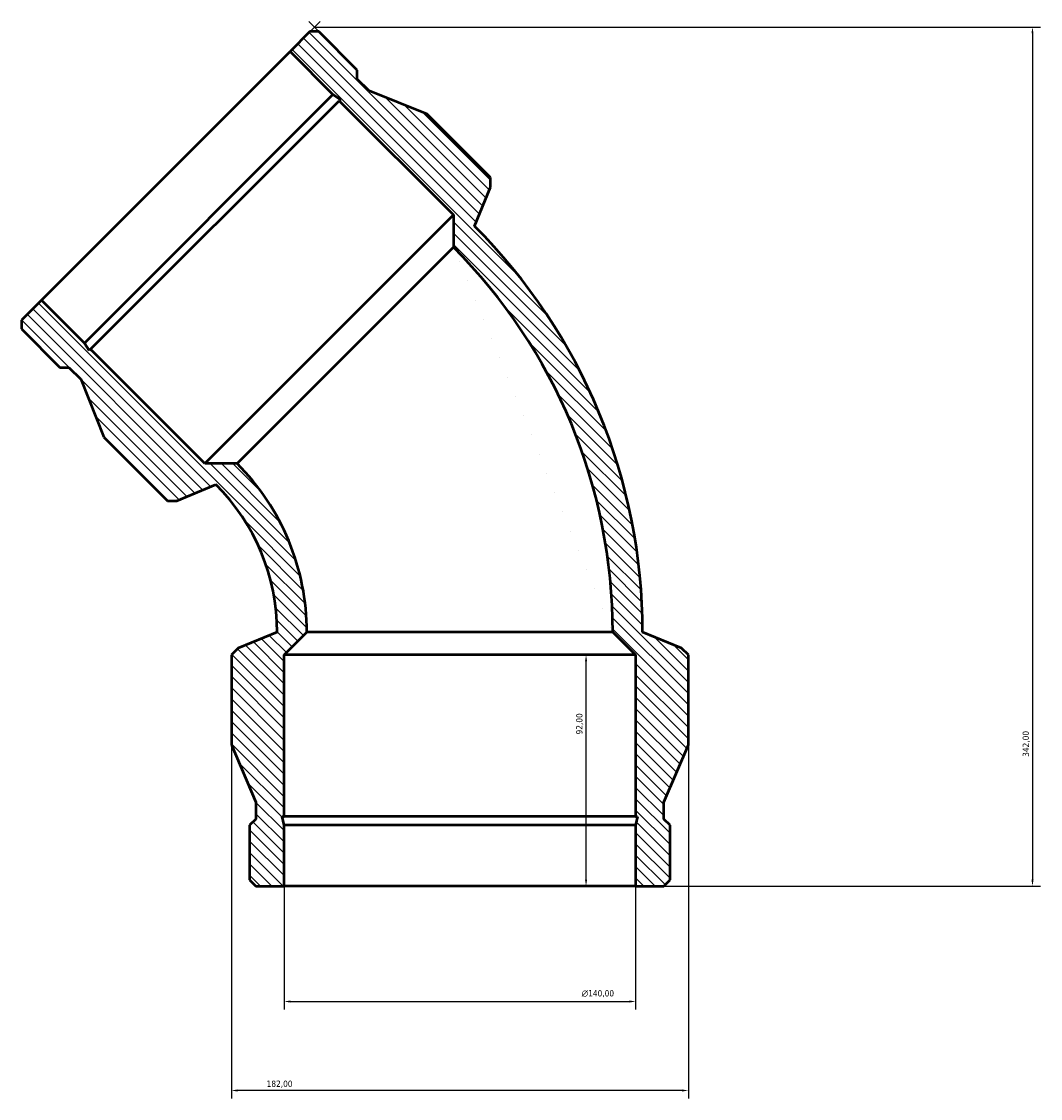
# Model space of a CAD drawing. Header units: millimetres. Extents: x -429 to 1480, y -252 to 1261.
# Tile 2 of 6: x -429 to -23, y 775 to 1204. Entities that reach past the tile are written whole.
import ezdxf

# ---------------------------------------------------------------- set-up
doc = ezdxf.new("R2010")
doc.units = ezdxf.units.MM
for name, color, linetype, lineweight in [('Dimension (ISO)', 7, 'Continuous', 25), ('Hatch (ISO)', 7, 'Continuous', 18), ('Visible (ISO)', 7, 'Continuous', 50)]:
    doc.layers.add(name, color=color, linetype=linetype, lineweight=lineweight)
doc.styles.add('Note Text (ISO)', font='tahoma.ttf')
doc.dimstyles.new('Default (ISO)', dxfattribs={"dimtxt": 2.5, "dimasz": 2.5, "dimexe": 3.175, "dimexo": 0, "dimgap": 0.762, "dimtad": 1, "dimrnd": 1e-08, "dimzin": 0, "dimtxsty": 'Note Text (ISO)', "dimcen": 0.09, "dimdle": 10, "dimclrd": 256, "dimclre": 256, "dimclrt": 232, "dimazin": 0, "dimtfac": 1.40208, "dimtmove": 0, "dimatfit": 3, "dimfxl": 1, "dimtolj": 1, "dimtzin": 0, "dimlwd": -1, "dimlwe": -1, "dimarcsym": 0})

# ---------------------------------------------------------------- blocks, each defined once
blk = doc.blocks.new('*D7')
at = {"layer": 'Defpoints', "color": 0, "transparency": 16777216}
for p in [(-312.55, 1201.3), (-184.61, 859.3), (-26.55, 859.3)]:
    blk.add_point(p, dxfattribs=at)
at = {"layer": 'Dimension (ISO)', "transparency": 16777216}
for p, q in [((-312.55, 1201.3), (-23.37, 1201.3)), ((-26.55, 1198.8), (-26.55, 861.8)), ((-184.61, 859.3), (-23.37, 859.3))]:
    blk.add_line(p, q, dxfattribs=at)
for points in [[(-26.96, 1198.8), (-26.13, 1198.8), (-26.55, 1201.3)], [(-26.96, 861.8), (-26.13, 861.8), (-26.55, 859.3)]]:
    blk.add_solid(points, dxfattribs=at)
at = {"layer": 'Dimension (ISO)', "color": 232, "true_color": 0xca0064, "transparency": 16777216, "insert": (-30.48, 910.74), "char_height": 2.5, "attachment_point": 1, "rotation": 90, "style": 'Note Text (ISO)'}
blk.add_mtext('\\A1;342,00', dxfattribs=at)
blk = doc.blocks.new('*D8')
at = {"layer": 'Defpoints', "color": 0, "transparency": 16777216}
for p in [(-324.61, 859.3), (-184.61, 859.3), (-184.61, 813.3)]:
    blk.add_point(p, dxfattribs=at)
at = {"layer": 'Dimension (ISO)', "transparency": 16777216}
for p, q in [((-324.61, 859.3), (-324.61, 810.13)), ((-184.61, 859.3), (-184.61, 810.13)), ((-322.11, 813.3), (-187.11, 813.3))]:
    blk.add_line(p, q, dxfattribs=at)
for points in [[(-322.11, 813.72), (-322.11, 812.88), (-324.61, 813.3)], [(-187.11, 813.72), (-187.11, 812.88), (-184.61, 813.3)]]:
    blk.add_solid(points, dxfattribs=at)
at = {"layer": 'Dimension (ISO)', "color": 232, "true_color": 0xca0064, "transparency": 16777216, "insert": (-206.1, 817.83), "char_height": 2.5, "attachment_point": 1, "style": 'Note Text (ISO)'}
blk.add_mtext('\\A1;\\fAIGDT|b0|i0;\\H2.5000;\\ln\\fTahoma|b0|i0;\\H2.5000;140,00', dxfattribs=at)
blk = doc.blocks.new('*D9')
at = {"layer": 'Defpoints', "color": 0, "transparency": 16777216}
for p in [(-254.61, 951.3), (-204.35, 951.3), (-254.61, 859.3)]:
    blk.add_point(p, dxfattribs=at)
at = {"layer": 'Dimension (ISO)', "transparency": 16777216}
blk.add_line((-204.35, 861.8), (-204.35, 948.8), dxfattribs=at)
for points in [[(-204.77, 948.8), (-203.94, 948.8), (-204.35, 951.3)], [(-204.77, 861.8), (-203.94, 861.8), (-204.35, 859.3)]]:
    blk.add_solid(points, dxfattribs=at)
at = {"layer": 'Dimension (ISO)', "color": 232, "true_color": 0xca0064, "transparency": 16777216, "insert": (-208.29, 919.65), "char_height": 2.5, "attachment_point": 1, "rotation": 90, "style": 'Note Text (ISO)'}
blk.add_mtext('\\A1;92,00', dxfattribs=at)
blk = doc.blocks.new('*D10')
at = {"layer": 'Defpoints', "color": 0, "transparency": 16777216}
for p in [(-345.61, 915.52), (-163.61, 915.52), (-345.61, 777.87)]:
    blk.add_point(p, dxfattribs=at)
at = {"layer": 'Dimension (ISO)', "transparency": 16777216}
for p, q in [((-345.61, 915.52), (-345.61, 774.7)), ((-163.61, 915.52), (-163.61, 774.7)), ((-166.11, 777.87), (-343.11, 777.87))]:
    blk.add_line(p, q, dxfattribs=at)
for points in [[(-343.11, 778.29), (-343.11, 777.45), (-345.61, 777.87)], [(-166.11, 778.29), (-166.11, 777.45), (-163.61, 777.87)]]:
    blk.add_solid(points, dxfattribs=at)
at = {"layer": 'Dimension (ISO)', "color": 232, "true_color": 0xca0064, "transparency": 16777216, "insert": (-331.56, 781.81), "char_height": 2.5, "attachment_point": 1, "style": 'Note Text (ISO)'}
blk.add_mtext('\\A1;182,00', dxfattribs=at)

msp = doc.modelspace()

# ---------------------------------------------------------------- hatches: boundary and pattern name
at = {"layer": 'Hatch (ISO)'}
h = msp.add_hatch(dxfattribs=at)
h.set_pattern_fill('ANSI31', color=256, scale=25.4, angle=90, style=0)
h.set_pattern_definition([(135, (0, 0), (-2.245064, -2.245064), [])])
edge = h.paths.add_edge_path()
edge.add_line((-335.815, 859.302), (-324.607, 859.302))
edge.add_line((-324.607, 859.302), (-324.607, 883.47))
edge.add_line((-324.607, 883.47), (-325.356, 886.996))
edge.add_line((-325.356, 886.996), (-324.607, 886.996))
edge.add_line((-324.607, 886.996), (-324.607, 951.302))
edge.add_line((-324.607, 951.302), (-315.507, 960.402))
edge.add_ellipse((-410.471, 960.402), major_axis=(94.964, 0), ratio=1, start_angle=0, end_angle=45)
edge.add_line((-343.321, 1027.551), (-356.19, 1027.551))
edge.add_line((-356.19, 1027.551), (-401.661, 1073.022))
edge.add_line((-401.661, 1073.022), (-402.191, 1072.492))
edge.add_line((-402.191, 1072.492), (-404.155, 1075.515))
edge.add_line((-404.155, 1075.515), (-421.244, 1092.605))
edge.add_line((-421.244, 1092.605), (-429.17, 1084.68))
edge.add_line((-429.17, 1084.68), (-429.17, 1081.128))
edge.add_line((-429.17, 1081.128), (-413.856, 1065.814))
edge.add_line((-413.856, 1065.814), (-410.304, 1065.814))
edge.add_line((-410.304, 1065.814), (-405.588, 1061.098))
edge.add_line((-405.588, 1061.098), (-396.339, 1038.002))
edge.add_line((-396.339, 1038.002), (-371.04, 1012.702))
edge.add_line((-371.04, 1012.702), (-367.27, 1012.702))
edge.add_line((-367.27, 1012.702), (-351.736, 1019.137))
edge.add_ellipse((-410.471, 960.402), major_axis=(58.735, 58.735), ratio=1, start_angle=315, end_angle=360, ccw=False)
edge.add_line((-327.407, 960.402), (-342.941, 953.967))
edge.add_line((-342.941, 953.967), (-345.607, 951.302))
edge.add_line((-345.607, 951.302), (-345.607, 915.523))
edge.add_line((-345.607, 915.523), (-335.815, 892.652))
edge.add_line((-335.815, 892.652), (-335.815, 885.982))
edge.add_line((-335.815, 885.982), (-338.327, 883.47))
edge.add_line((-338.327, 883.47), (-338.327, 861.813))
edge.add_line((-338.327, 861.813), (-335.815, 859.302))
edge = h.paths.add_edge_path()
edge.add_line((-184.607, 859.302), (-173.398, 859.302))
edge.add_line((-173.398, 859.302), (-170.887, 861.813))
edge.add_line((-170.887, 861.813), (-170.887, 883.47))
edge.add_line((-170.887, 883.47), (-173.398, 885.982))
edge.add_line((-173.398, 885.982), (-173.398, 892.652))
edge.add_line((-173.398, 892.652), (-163.607, 915.523))
edge.add_line((-163.607, 915.523), (-163.607, 951.302))
edge.add_line((-163.607, 951.302), (-166.272, 953.967))
edge.add_line((-166.272, 953.967), (-181.807, 960.402))
edge.add_ellipse((-410.471, 960.402), major_axis=(228.664, 0), ratio=1, start_angle=0, end_angle=45)
edge.add_line((-248.781, 1122.091), (-242.346, 1137.626))
edge.add_line((-242.346, 1137.626), (-242.346, 1141.395))
edge.add_line((-242.346, 1141.395), (-267.646, 1166.695))
edge.add_line((-267.646, 1166.695), (-290.742, 1175.944))
edge.add_line((-290.742, 1175.944), (-295.458, 1180.66))
edge.add_line((-295.458, 1180.66), (-295.458, 1184.212))
edge.add_line((-295.458, 1184.212), (-310.772, 1199.526))
edge.add_line((-310.772, 1199.526), (-314.324, 1199.526))
edge.add_line((-314.324, 1199.526), (-322.249, 1191.6))
edge.add_line((-322.249, 1191.6), (-305.16, 1174.51))
edge.add_line((-305.16, 1174.51), (-302.136, 1172.547))
edge.add_line((-302.136, 1172.547), (-302.666, 1172.017))
edge.add_line((-302.666, 1172.017), (-257.195, 1126.546))
edge.add_line((-257.195, 1126.546), (-257.195, 1113.677))
edge.add_ellipse((-410.471, 960.402), major_axis=(153.275, 153.275), ratio=1, start_angle=315, end_angle=360, ccw=False)
edge.add_line((-193.707, 960.402), (-184.607, 951.302))
edge.add_line((-184.607, 951.302), (-184.607, 886.996))
edge.add_line((-184.607, 886.996), (-183.857, 886.996))
edge.add_line((-183.857, 886.996), (-184.607, 883.47))
edge.add_line((-184.607, 883.47), (-184.607, 859.302))

# ---------------------------------------------------------------- linework, layer by layer
at = {"layer": 'Dimension (ISO)'}
for p, q in [((-322.249, 1191.6), (-310.303, 1203.547)), ((-310.772, 1199.526), (-314.793, 1203.547))]:
    msp.add_line(p, q, dxfattribs=at)
at = {"layer": 'Visible (ISO)'}
for p, q in [((-314.324, 1199.526), (-322.249, 1191.6)), ((-310.772, 1199.526), (-314.324, 1199.526)), ((-295.458, 1184.212), (-310.772, 1199.526)), ((-421.244, 1092.605), (-322.249, 1191.6)), ((-322.249, 1191.6), (-305.16, 1174.51)), ((-295.458, 1180.66), (-295.458, 1184.212)), ((-290.742, 1175.944), (-295.458, 1180.66)), ((-267.646, 1166.695), (-290.742, 1175.944)), ((-404.155, 1075.515), (-305.16, 1174.51)), ((-401.661, 1073.022), (-302.666, 1172.017)), ((-305.16, 1174.51), (-302.136, 1172.547)), ((-302.136, 1172.547), (-302.666, 1172.017)), ((-302.666, 1172.017), (-257.195, 1126.546)), ((-242.346, 1141.395), (-267.646, 1166.695)), ((-242.346, 1137.626), (-242.346, 1141.395)), ((-248.781, 1122.091), (-242.346, 1137.626)), ((-356.19, 1027.551), (-257.195, 1126.546)), ((-257.195, 1126.546), (-257.195, 1113.677)), ((-343.321, 1027.551), (-257.195, 1113.677)), ((-421.244, 1092.605), (-429.17, 1084.68)), ((-404.155, 1075.515), (-421.244, 1092.605)), ((-429.17, 1084.68), (-429.17, 1081.128)), ((-429.17, 1081.128), (-413.856, 1065.814)), ((-402.191, 1072.492), (-404.155, 1075.515)), ((-401.661, 1073.022), (-402.191, 1072.492)), ((-356.19, 1027.551), (-401.661, 1073.022)), ((-413.856, 1065.814), (-410.304, 1065.814)), ((-410.304, 1065.814), (-405.588, 1061.098)), ((-405.588, 1061.098), (-396.339, 1038.002)), ((-396.339, 1038.002), (-371.04, 1012.702)), ((-343.321, 1027.551), (-356.19, 1027.551)), ((-367.27, 1012.702), (-351.736, 1019.137)), ((-371.04, 1012.702), (-367.27, 1012.702)), ((-327.407, 960.402), (-342.941, 953.967)), ((-324.607, 951.302), (-315.507, 960.402)), ((-193.707, 960.402), (-315.507, 960.402)), ((-193.707, 960.402), (-184.607, 951.302)), ((-166.272, 953.967), (-181.807, 960.402)), ((-342.941, 953.967), (-345.607, 951.302)), ((-163.607, 951.302), (-166.272, 953.967)), ((-345.607, 951.302), (-345.607, 915.523)), ((-324.607, 886.996), (-324.607, 951.302)), ((-184.607, 951.302), (-324.607, 951.302)), ((-184.607, 951.302), (-184.607, 886.996)), ((-163.607, 915.523), (-163.607, 951.302)), ((-345.607, 915.523), (-335.815, 892.652)), ((-173.398, 892.652), (-163.607, 915.523)), ((-335.815, 892.652), (-335.815, 885.982)), ((-173.398, 885.982), (-173.398, 892.652)), ((-335.815, 885.982), (-338.327, 883.47)), ((-338.327, 883.47), (-338.327, 861.813)), ((-324.607, 883.47), (-325.356, 886.996)), ((-325.356, 886.996), (-324.607, 886.996)), ((-184.607, 886.996), (-324.607, 886.996)), ((-324.607, 859.302), (-324.607, 883.47)), ((-184.607, 883.47), (-324.607, 883.47)), ((-184.607, 886.996), (-183.857, 886.996)), ((-183.857, 886.996), (-184.607, 883.47)), ((-184.607, 883.47), (-184.607, 859.302)), ((-170.887, 883.47), (-173.398, 885.982)), ((-170.887, 861.813), (-170.887, 883.47)), ((-338.327, 861.813), (-335.815, 859.302)), ((-335.815, 859.302), (-324.607, 859.302)), ((-184.607, 859.302), (-324.607, 859.302)), ((-184.607, 859.302), (-173.398, 859.302)), ((-173.398, 859.302), (-170.887, 861.813))]:
    msp.add_line(p, q, dxfattribs=at)
for radius in [228.664, 216.764, 94.964, 83.064]:
    msp.add_arc((-410.471, 960.402), radius, 0, 45, dxfattribs=at)

# ---------------------------------------------------------------- dimensions: what is measured, and where the dimension line sits
at = {"layer": 'Dimension (ISO)'}
for base, p1, p2, override, picture, middle in [((-26.548, 859.302), (-312.548, 1201.302), (-184.607, 859.302), {"dimdec": 2, "dimtp": 0, "dimtm": 0, "dimtdec": 2, "dimtofl": 0, "dimatfit": 1}, '*D7', (-26.548, 915.802)), ((-204.353, 951.302), (-254.607, 859.302), (-254.607, 951.302), {"dimdec": 2, "dimse1": 1, "dimse2": 1, "dimtp": 0, "dimtm": 0, "dimtdec": 2, "dimtofl": 0, "dimatfit": 1}, '*D9', (-204.353, 923.802))]:
    dim = msp.add_linear_dim(base=base, p1=p1, p2=p2, angle=270, dimstyle='Default (ISO)', override=override, dxfattribs=at)
    dim.commit()
    dim.dimension.update_dxf_attribs({"geometry": picture, "text_midpoint": middle, "dimtype": 160})
dim = msp.add_linear_dim(base=(-345.607, 777.871), p1=(-163.607, 915.523), p2=(-345.607, 915.523), dimstyle='Default (ISO)', override={"dimdec": 2, "dimtp": 0, "dimtm": 0, "dimtdec": 2, "dimtofl": 0, "dimatfit": 1}, dxfattribs=at)
dim.commit()
dim.dimension.update_dxf_attribs({"geometry": '*D10', "text_midpoint": (-326.607, 777.871), "dimtype": 160})
dim = msp.add_linear_dim(base=(-184.607, 813.302), p1=(-324.607, 859.302), p2=(-184.607, 859.302), angle=180, text='\\fAIGDT|b0|i0;\\H2.5000;\\ln\\fTahoma|b0|i0;\\H2.5000;<>', dimstyle='Default (ISO)', override={"dimdec": 2, "dimtp": 0, "dimtm": 0, "dimtdec": 2, "dimtofl": 0, "dimatfit": 1}, dxfattribs=at)
dim.commit()
dim.dimension.update_dxf_attribs({"geometry": '*D8', "text_midpoint": (-199.607, 813.302), "dimtype": 160})

doc.saveas('drawing.dxf')
